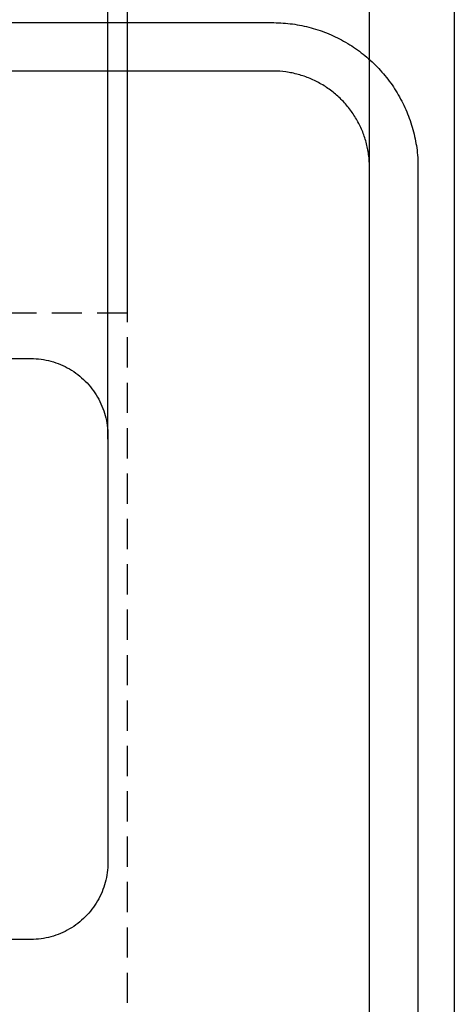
# Model space of a CAD drawing. Header units: millimetres. Extents: x -136 to 3344, y 790 to 3425.
# Tile 9 of 10: x 2811 to 3170, y 2201 to 3015. Entities that reach past the tile are written whole.
import ezdxf

# ---------------------------------------------------------------- set-up
doc = ezdxf.new("R2010")
doc.units = ezdxf.units.MM
doc.header["$LTSCALE"] = 5
doc.linetypes.add('ČÁRKOVANÁX2', pattern=[1.5, 1, -0.5])
doc.layers.add('Kóty', color=2, linetype='Continuous')
doc.layers.add('Značka', color=7, linetype='Continuous')
doc.styles.get("Standard").update_dxf_attribs({"font": 'romand.shx', "height": 50})
doc.dimstyles.get("Standard").update_dxf_attribs({"dimtxt": 50, "dimasz": 60, "dimexe": 0.18, "dimexo": 0.0625, "dimgap": 25, "dimtad": 1, "dimdec": 0, "dimzin": 0, "dimdsep": 46, "dimtxsty": 'Standard', "dimcen": 0.09, "dimadec": 0, "dimazin": 0, "dimtfac": 1, "dimtdec": 0, "dimtofl": 0, "dimtmove": 0, "dimatfit": 3, "dimfxl": 1, "dimtolj": 1, "dimtzin": 0, "dimarcsym": 0})

# ---------------------------------------------------------------- blocks, each defined once
blk = doc.blocks.new('*D0')
at = {"layer": 'Defpoints', "color": 0, "transparency": 16777216}
for p in [(3099.69, 3192.2), (2899.69, 2772.2), (3099.69, 2772.2)]:
    blk.add_point(p, dxfattribs=at)
at = {"layer": 'Kóty', "color": 0, "lineweight": -2, "transparency": 16777216}
for p, q in [((2899.69, 2772.26), (2899.69, 3192.38)), ((2959.69, 3192.2), (3039.69, 3192.2)), ((3099.69, 2772.26), (3099.69, 3192.38))]:
    blk.add_line(p, q, dxfattribs=at)
at = {"layer": 'Kóty', "color": 0, "transparency": 16777216}
for points in [[(2959.69, 3202.2), (2959.69, 3182.2), (2899.69, 3192.2)], [(3039.69, 3202.2), (3039.69, 3182.2), (3099.69, 3192.2)]]:
    blk.add_solid(points, dxfattribs=at)
at = {"layer": 'Kóty', "color": 0, "transparency": 16777216, "insert": (2999.69, 3242.2), "char_height": 50, "attachment_point": 5}
blk.add_mtext('\\A1;5 E', dxfattribs=at)
blk = doc.blocks.new('*D10')
at = {"layer": 'Defpoints', "color": 0, "transparency": 16777216}
for p in [(2883.69, 3342.2), (3099.69, 2851.01), (2883.69, 2667.94)]:
    blk.add_point(p, dxfattribs=at)
at = {"layer": 'Kóty', "color": 0, "lineweight": -2, "transparency": 16777216}
for p, q in [((2883.69, 2668.01), (2883.69, 3342.38)), ((3039.69, 3342.2), (2943.69, 3342.2)), ((3099.69, 2851.07), (3099.69, 3342.38))]:
    blk.add_line(p, q, dxfattribs=at)
at = {"layer": 'Kóty', "color": 0, "transparency": 16777216}
for points in [[(2943.69, 3352.2), (2943.69, 3332.2), (2883.69, 3342.2)], [(3039.69, 3352.2), (3039.69, 3332.2), (3099.69, 3342.2)]]:
    blk.add_solid(points, dxfattribs=at)
at = {"layer": 'Kóty', "color": 0, "transparency": 16777216, "insert": (2991.69, 3392.2), "char_height": 50, "attachment_point": 5}
blk.add_mtext('\\A1;z', dxfattribs=at)

msp = doc.modelspace()

# ---------------------------------------------------------------- linework, layer by layer
at = {"layer": 'Značka', "color": 5}
msp.add_lwpolyline([(169.69, 1107.2), (169.69, 3042.2), (3169.69, 3042.2), (3169.69, 1107.2), (169.69, 1107.2)], dxfattribs=at)
for points in [[(319.69, 3012.2), (3019.69, 3012.2), (3020.16, 3012.2), (3020.63, 3012.2, -0.03218), (3036.13, 3011.11, -0.035452), (3051.35, 3007.95, -0.036272), (3066.08, 3002.97, -0.03441), (3079.96, 2995.97, -0.033714), (3092.9, 2987.34, -0.034082), (3104.54, 2977.05, -0.034209), (3114.84, 2965.41, -0.034232), (3123.46, 2952.47, -0.034027), (3130.41, 2938.58, -0.033418), (3135.44, 2923.86, -0.034111), (3138.65, 2908.63, -0.036749), (3139.69, 2893.14), (3139.69, 2892.67), (3139.69, 2892.2), (3139.69, 1257.2)], [(3099.69, 1257.2), (3099.69, 2892.2), (3099.69, 2892.51), (3099.69, 2892.83, 0.032179), (3098.96, 2903.16, 0.035443), (3096.85, 2913.31, 0.036259), (3093.54, 2923.13, 0.034419), (3088.87, 2932.38, 0.033729), (3083.12, 2941, 0.034073), (3076.26, 2948.77, 0.034191), (3068.5, 2955.63, 0.034225), (3059.87, 2961.38, 0.034056), (3050.61, 2966.01, 0.033414), (3040.8, 2969.36, 0.034128), (3030.64, 2971.51, 0.036743), (3020.32, 2972.2), (3020, 2972.2), (3019.69, 2972.2), (319.69, 2972.2)]]:
    msp.add_lwpolyline(points, format="xyb", dxfattribs=at)
at = {"layer": 'Značka', "color": 6, "linetype": 'ČÁRKOVANÁX2', "ltscale": 5}
msp.add_lwpolyline([(2899.69, 1377.2), (2899.69, 2772.2), (439.69, 2772.2), (439.69, 1377.2), (2899.69, 1377.2)], dxfattribs=at)
at = {"layer": 'Značka', "color": 251}
msp.add_lwpolyline([(519.69, 2734.7), (2819.69, 2734.7), (2819.94, 2734.7), (2820.19, 2734.7, -0.032171), (2828.46, 2734.12, -0.035431), (2836.58, 2732.43, -0.036268), (2844.43, 2729.78, -0.034419), (2851.84, 2726.04, -0.033723), (2858.73, 2721.44, -0.034056), (2864.94, 2715.95, -0.034225), (2870.44, 2709.74, -0.034229), (2875.03, 2702.85, -0.034055), (2878.74, 2695.44, -0.033407), (2881.42, 2687.59, -0.034112), (2883.14, 2679.46, -0.036753), (2883.69, 2671.2), (2883.69, 2670.95), (2883.69, 2670.7), (2883.69, 2318.7), (2883.69, 2318.45), (2883.69, 2318.2, -0.032173), (2883.11, 2309.93, -0.035463), (2881.42, 2301.81, -0.036263), (2878.77, 2293.96, -0.034412), (2875.03, 2286.55, -0.033716), (2870.43, 2279.66, -0.034086), (2864.94, 2273.45, -0.034174), (2858.73, 2267.95, -0.034233), (2851.84, 2263.36, -0.034029), (2844.43, 2259.65, -0.033416), (2836.58, 2256.97, -0.034124), (2828.45, 2255.25, -0.036738), (2820.19, 2254.7), (2819.94, 2254.7), (2819.69, 2254.7), (519.69, 2254.7)], format="xyb", dxfattribs=at)

# ---------------------------------------------------------------- dimensions: what is measured, and where the dimension line sits
at = {"layer": 'Kóty'}
for base, p1, p2, text, picture, middle in [((2883.69, 3342.2), (3099.69, 2851.01), (2883.69, 2667.94), 'z', '*D10', (2991.69, 3392.2)), ((3099.69, 3192.2), (2899.69, 2772.2), (3099.69, 2772.2), '5 E', '*D0', (2999.69, 3242.2))]:
    dim = msp.add_linear_dim(base=base, p1=p1, p2=p2, text=text, dimstyle='Standard', dxfattribs=at)
    dim.commit()
    dim.dimension.update_dxf_attribs({"geometry": picture, "text_midpoint": middle})

doc.saveas('drawing.dxf')
